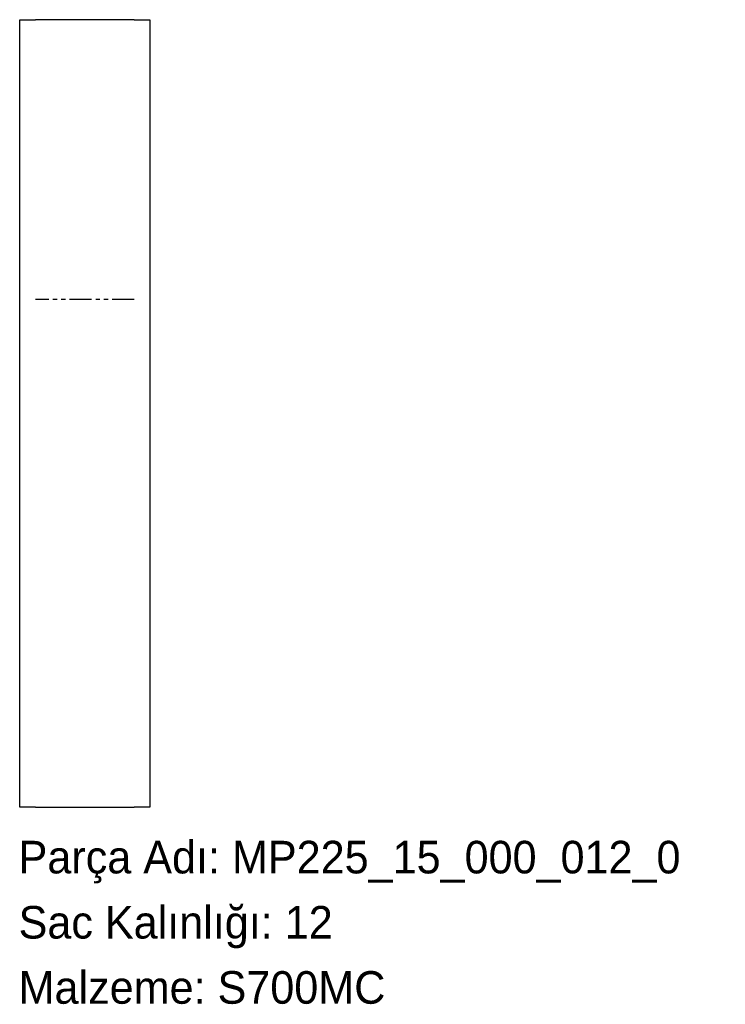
# Model space of a CAD drawing. Header units: millimetres. Extents: x 0 to 260, y -72 to 290.
import ezdxf

# ---------------------------------------------------------------- set-up
doc = ezdxf.new("R2010")
doc.units = ezdxf.units.MM
for name, pattern in [('SLD-İki-Kısa-Kesik-Çizgili-Uzun-Kesik-Çizgi', [15.748, 8.128, -1.524, 1.524, -1.524, 1.524, -1.524]), ('SLD-Katı', [0]), ('SLD-Sürekli', [0])]:
    doc.linetypes.add(name, pattern=pattern)
doc.layers.add('METIN', color=96, linetype='SLD-Katı')
doc.styles.add('SLDTEXTSTYLE0', font='ARIAL.TTF', dxfattribs={"width": 0.948, "bigfont": 'bigfont'})
doc.styles.add('SLDTEXTSTYLE1', font='ARIAL.TTF', dxfattribs={"width": 0.948})

msp = doc.modelspace()

# ---------------------------------------------------------------- linework, layer by layer
at = {"color": 7, "linetype": 'SLD-Sürekli', "lineweight": 25}
for p, q in [((0.4, 206.626547), (0.4, 290.4)), ((0.4, 290.4), (6.173503, 290.4)), ((42.626497, 290.4), (6.173503, 290.4)), ((42.626497, 290.4), (48.4, 290.4)), ((48.4, 290.4), (48.4, 206.626547)), ((0.4, 168.173453), (0.4, 206.626547)), ((48.4, 206.626547), (48.4, 168.173453)), ((0.4, 0.4), (0.4, 168.173453)), ((48.4, 168.173453), (48.4, 0.4)), ((6.173503, 0.4), (0.4, 0.4)), ((6.173503, 0.4), (42.626497, 0.4)), ((48.4, 0.4), (42.626497, 0.4))]:
    msp.add_line(p, q, dxfattribs=at)
at = {"color": 7, "linetype": 'SLD-İki-Kısa-Kesik-Çizgili-Uzun-Kesik-Çizgi'}
msp.add_line((42.626497, 187.4), (6.173503, 187.4), dxfattribs=at)

# ---------------------------------------------------------------- texts
at = {"layer": 'METIN', "char_height": 12, "attachment_point": 1}
for s, insert, style in [('Parça Adı: MP225_15_000_012_0', (0, -12.031187), 'SLDTEXTSTYLE0'), ('Sac Kalınlığı: 12', (0, -36.031187), 'SLDTEXTSTYLE0'), ('Malzeme: S700MC', (0, -60.031187), 'SLDTEXTSTYLE1')]:
    msp.add_mtext(s, dxfattribs=dict(at, insert=insert, style=style))

doc.saveas('drawing.dxf')
